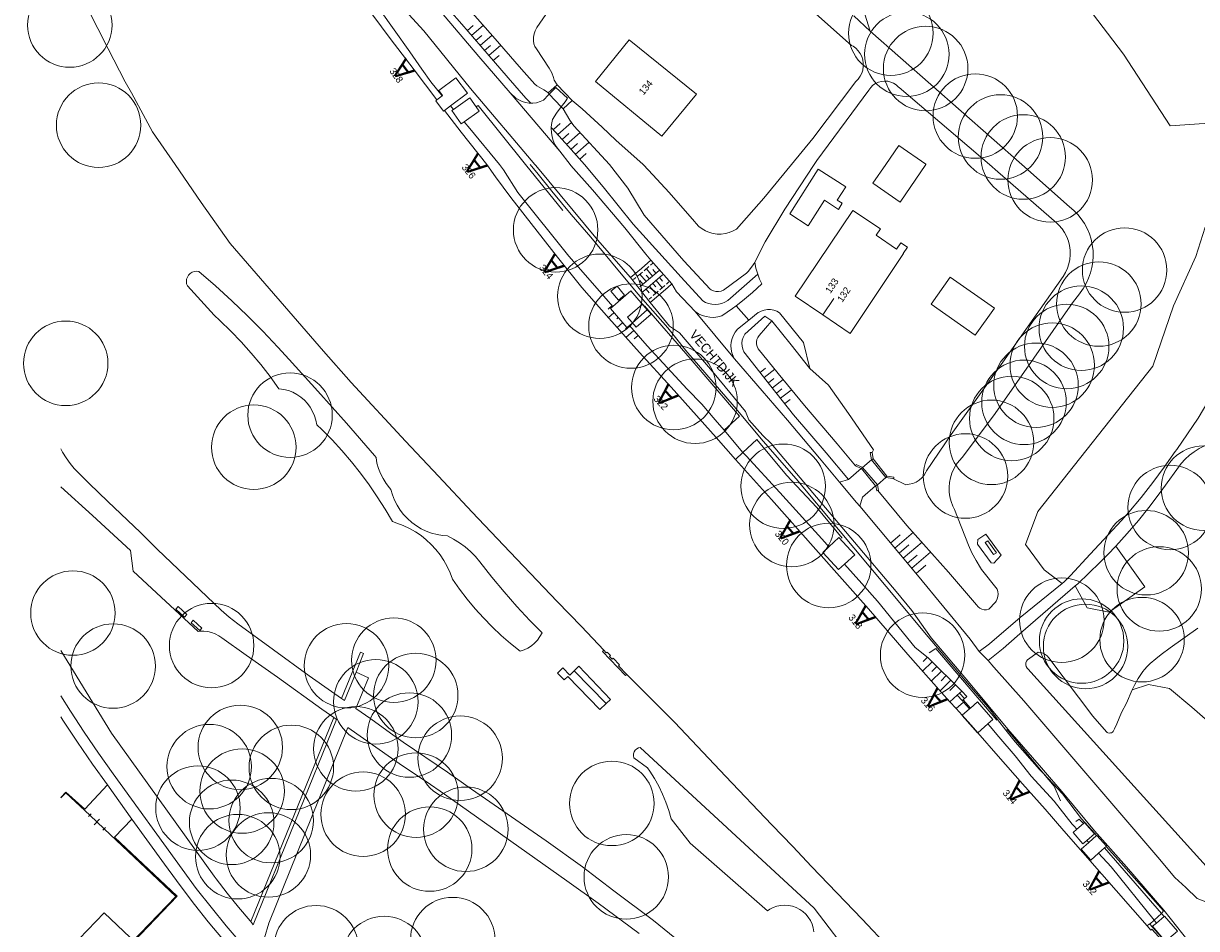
# Model space of a CAD drawing. Header units: metres. Extents: x 134994 to 136506, y 457393 to 459006.
# Tile 103 of 171: x 134994 to 135172, y 458484 to 458621. Entities that reach past the tile are written whole.
import ezdxf
from ezdxf.enums import TextEntityAlignment as Align

# ---------------------------------------------------------------- set-up
doc = ezdxf.new("R2010")
doc.units = ezdxf.units.M
for name, color, linetype, lineweight in [('B-WE-GR-BOOM-S', 250, 'Continuous', 13), ('B-WE-GW_TALUDLIJNEN', 251, 'Continuous', 5), ('B-WE-KG_BEBOUWING', 251, 'Continuous', 20), ('B-WE-KG_BEBOUWING TUSSENMUUR', 251, 'Continuous', 5), ('B-WE-KG_HUISNR', 251, 'Continuous', 5), ('B-WE-KG_ONDERGROND_REST', 251, 'Continuous', 5), ('B-WE-KG_STRAATNAAM', 251, 'Continuous', 5), ('N-WE-KG_BEBOUWING', 250, 'Continuous', 13)]:
    doc.layers.add(name, color=color, linetype=linetype, lineweight=lineweight)
doc.styles.add('Styledgn000', font='dgn000.shx')

# ---------------------------------------------------------------- blocks, each defined once
blk = doc.blocks.new('SGR-BOOM_02')
blk.add_circle((0, 0), 6.4)

msp = doc.modelspace()

# ---------------------------------------------------------------- linework, layer by layer
at = {"layer": 'B-WE-GW_TALUDLIJNEN'}
for p, q in [((135061.58, 458620.32), (135062.48, 458621.09)), ((135062.23, 458619.56), (135064.03, 458621.1)), ((135062.88, 458618.8), (135063.78, 458619.57)), ((135063.53, 458618.04), (135065.33, 458619.59)), ((135064.18, 458617.28), (135065.08, 458618.06)), ((135064.83, 458616.53), (135066.63, 458618.07)), ((135065.49, 458615.77), (135066.39, 458616.54)), ((135075.27, 458604.55), (135077.34, 458606.36)), ((135074.61, 458605.3), (135075.65, 458606.21)), ((135075.93, 458603.8), (135076.96, 458604.7)), ((135076.59, 458603.04), (135078.65, 458604.85)), ((135077.25, 458602.29), (135078.28, 458603.2)), ((135077.91, 458601.54), (135079.97, 458603.35)), ((135078.57, 458600.79), (135079.6, 458601.69)), ((135083.5, 458578.65), (135082.89, 458578.11)), ((135083.77, 458577.56), (135082.94, 458576.83)), ((135084.43, 458576.81), (135084.2, 458576.61)), ((135085.09, 458576.05), (135084.25, 458575.32)), ((135086.13, 458575.63), (135085.52, 458575.1)), ((135086.78, 458574.88), (135085.57, 458573.82)), ((135087.44, 458574.12), (135086.83, 458573.59)), ((135105.95, 458568.52), (135106.75, 458569.15)), ((135106.56, 458567.73), (135108.17, 458569)), ((135107.18, 458566.95), (135107.99, 458567.58)), ((135107.8, 458566.16), (135109.41, 458567.42)), ((135108.42, 458565.38), (135109.22, 458566.01)), ((135109.03, 458564.59), (135110.64, 458565.85)), ((135109.65, 458563.8), (135110.46, 458564.43)), ((135100.47, 458559.75), (135103.33, 458556.4)), ((135126.33, 458541.9), (135129.17, 458544.31)), ((135125.68, 458542.67), (135127.15, 458543.91)), ((135126.97, 458541.14), (135128.44, 458542.38)), ((135127.61, 458540.37), (135130.46, 458542.78)), ((135128.26, 458539.6), (135129.73, 458540.85)), ((135128.9, 458538.84), (135131.76, 458541.26)), ((135129.54, 458538.07), (135131.03, 458539.33)), ((135131.97, 458524.69), (135130.53, 458523.23)), ((135131.26, 458525.39), (135130.61, 458524.72)), ((135133.39, 458523.28), (135131.86, 458521.73)), ((135132.68, 458523.98), (135131.92, 458523.21)), ((135134.82, 458521.88), (135133.22, 458520.26)), ((135134.11, 458522.58), (135133.34, 458521.8)), ((135135.53, 458521.17), (135134.68, 458520.31))]:
    msp.add_line(p, q, dxfattribs=at)
at = {"layer": 'B-WE-GW_TALUDLIJNEN', "flags": 128}
for points in [[(135097.91, 458659.16), (135098.74, 458657.38), (135099.89, 458655.7), (135103.47, 458653.18), (135107.06, 458650.97), (135110.18, 458648.83), (135114.45, 458645.02), (135118.42, 458641.81), (135120.71, 458639.98), (135122.23, 458637.92), (135122.23, 458636.78), (135122.23, 458634.87), (135122.23, 458630.6), (135121.62, 458628.69), (135121.78, 458625.71), (135121.78, 458622.81), (135122.62, 458620.22)], [(135057.78, 458610.42), (135056.05, 458612.52), (135054.67, 458614.45), (135052.85, 458617.06), (135050.47, 458620.41), (135048.39, 458623.38), (135045.59, 458627.45), (135044.68, 458628.72), (135042.73, 458631.25), (135040.33, 458634.3), (135039.52, 458635.35)], [(135056.34, 458626.4), (135058.89, 458623.39), (135060.76, 458621.27), (135063.62, 458617.92), (135067.76, 458613.12), (135070.45, 458610.05), (135071.2, 458609.31)], [(135059.5, 458608.37), (135059.05, 458608.9)], [(135066.46, 458600), (135061.96, 458605.47), (135061.1, 458606.49)], [(135079.3, 458600), (135076.9, 458602.75), (135074.94, 458604.93), (135074.29, 458605.63)], [(135083.62, 458578.51), (135080.2, 458582.42), (135076.94, 458586.11), (135069.2, 458595.75), (135067.07, 458599.22), (135066.46, 458600)], [(135105.56, 458583.4), (135101.02, 458579.43), (135100.59, 458579.16), (135100.12, 458578.96), (135099.63, 458578.84), (135099.12, 458578.79), (135098.61, 458578.83), (135098.12, 458578.94), (135097.65, 458579.13), (135097.26, 458579.36), (135093.98, 458582.95), (135086.71, 458591), (135082.17, 458596.63), (135079.3, 458600)], [(135107.72, 458576.31), (135106.64, 458577.05), (135103.63, 458574.29), (135103.58, 458574.21), (135103.37, 458573.82), (135103.23, 458573.39), (135103.17, 458572.95), (135103.19, 458572.5), (135103.3, 458572.06), (135103.47, 458571.65), (135107.57, 458566.43), (135111, 458562.11), (135115.94, 458556.34), (135119.29, 458552.3)], [(135100.47, 458559.75), (135099.13, 458561.32), (135097.09, 458563.71), (135094.89, 458566), (135088.8, 458572.56), (135086.13, 458575.63)], [(135116.33, 458542.08), (135115.72, 458542.8), (135108.93, 458550.31), (135103.79, 458555.86), (135103.33, 458556.4)], [(135118.71, 458539.47), (135121.32, 458536.53), (135123.73, 458533.85), (135129.39, 458526.82), (135131.39, 458525.26), (135136.49, 458520.23)], [(135172.25, 458529.76), (135168.04, 458526.79), (135166.66, 458525.76), (135165.89, 458525.14), (135165.02, 458524.41), (135164.56, 458523.98), (135164.15, 458523.52), (135163.89, 458523.2), (135163.58, 458522.75), (135163.19, 458522.13), (135162.71, 458521.26), (135162.31, 458520.41)], [(135140.43, 458515.27), (135140.78, 458514.85), (135142.11, 458513.29)], [(135142.11, 458513.29), (135144.57, 458510.41), (135146.97, 458507.35), (135150.48, 458503.54), (135153.22, 458500.08)], [(135153.9, 458499.3), (135153.45, 458499.8), (135153.22, 458500.08)], [(135155.71, 458497.31), (135155.43, 458497.62)], [(135165.62, 458485.52), (135159.09, 458493.63), (135157.19, 458495.67)], [(135165.96, 458485.1), (135165.62, 458485.52)]]:
    msp.add_lwpolyline(points, dxfattribs=at)
at = {"layer": 'B-WE-KG_BEBOUWING', "flags": 128}
for points in [[(135091.05, 458604.3), (135096.3, 458610.69), (135086.09, 458618.89), (135081.01, 458612.57)], [(135056.95, 458609.79), (135057.78, 458610.42), (135057.83, 458610.46), (135057.27, 458611.21), (135059.85, 458613.14), (135061.6, 458610.8), (135059.05, 458608.9), (135058.14, 458608.22), (135057.97, 458608.1), (135056.79, 458609.68)], [(135061.1, 458606.49), (135060.66, 458606.18), (135059.24, 458608.19), (135059.5, 458608.37), (135061.95, 458610.1), (135062.89, 458608.77), (135063.36, 458608.09)], [(135124.96, 458600), (135123.02, 458597.17), (135127.13, 458594.32), (135131.01, 458600), (135131.05, 458600.06), (135126.94, 458602.91)], [(135115.43, 458577.23), (135111.25, 458580.07), (135119.95, 458593.07), (135124.14, 458590.28), (135123.52, 458589.29), (135126.58, 458587.18), (135127.23, 458588.14), (135128.23, 458587.49), (135127.59, 458586.55), (135127.63, 458586.52), (135119.55, 458574.43)], [(135086.13, 458575.63), (135085.75, 458575.3), (135083.24, 458578.18), (135086.33, 458580.87), (135088.84, 458578)], [(135118.71, 458539.47), (135117.81, 458538.64), (135115.42, 458541.24), (135116.33, 458542.08), (135117.87, 458543.49), (135120.26, 458540.88)], [(135136.54, 458516.57), (135136.53, 458516.56), (135138.88, 458513.9), (135138.9, 458513.92), (135140.43, 458515.27), (135141.2, 458515.94), (135138.86, 458518.61), (135137.79, 458517.67), (135137.65, 458517.55)], [(135154.89, 458500.16), (135155.07, 458500.31), (135156.56, 458498.61), (135155.43, 458497.62), (135154.82, 458497.09), (135153.33, 458498.79), (135153.9, 458499.3)], [(135158.36, 458496.71), (135158.09, 458496.47), (135157.19, 458495.67), (135156.02, 458494.63), (135154.55, 458496.28), (135155.71, 458497.31), (135156.88, 458498.36), (135156.91, 458498.38), (135158.38, 458496.73)], [(135169.13, 458483.85), (135167.86, 458482.77), (135167.33, 458482.32), (135165.38, 458484.61), (135165.96, 458485.1), (135167.13, 458486.09), (135167.2, 458486.16), (135169.15, 458483.86)]]:
    msp.add_lwpolyline(points, close=True, dxfattribs=at)
for points in [[(135110.42, 458592.55), (135113.23, 458590.71), (135115.67, 458594.6), (135117.78, 458593.21), (135118.37, 458594.14), (135117.62, 458594.6), (135118.93, 458596.65), (135114.72, 458599.3), (135110.42, 458592.55)], [(135083.33, 458580.84), (135084.25, 458581.59), (135085.38, 458580.2), (135084.46, 458579.45), (135083.33, 458580.84)], [(135131.82, 458578.84), (135134.72, 458582.97), (135141.42, 458578.27), (135138.52, 458574.14), (135131.82, 458578.84)]]:
    msp.add_lwpolyline(points, dxfattribs=at)
at = {"layer": 'B-WE-KG_BEBOUWING TUSSENMUUR'}
msp.add_line((135115.43, 458577.23), (135117.09, 458579.72), dxfattribs=at)
at = {"layer": 'B-WE-KG_ONDERGROND_REST'}
for p, q in [((135047.27, 458628.71), (135054.97, 458620.25)), ((135057.35, 458623.4), (135063.34, 458616.36)), ((135120.1, 458622.52), (135122.62, 458620.22)), ((135062.03, 458611.54), (135054.97, 458620.25)), ((135075.2, 458612.08), (135073.84, 458610.85)), ((135076.76, 458610.05), (135074.96, 458611.67)), ((135077.46, 458609.7), (135075.2, 458612.08)), ((135071.82, 458600), (135062.03, 458611.54)), ((135076.1, 458608.45), (135077.46, 458609.7)), ((135070.4, 458600), (135076.02, 458593.03)), ((135071.93, 458599.87), (135071.82, 458600)), ((135081.3, 458588.6), (135071.93, 458599.87)), ((135086.3, 458582.88), (135081.3, 458588.6)), ((135088.6, 458586.45), (135089.39, 458585.53)), ((135089.31, 458584.74), (135089.68, 458585.05)), ((135089.39, 458585.53), (135092.56, 458581.93)), ((135087.36, 458583.1), (135088.1, 458583.72)), ((135087.69, 458581.48), (135090.61, 458583.94)), ((135088.66, 458582.3), (135087.73, 458583.41)), ((135091.16, 458583.31), (135088.16, 458580.71)), ((135088.34, 458583.92), (135089.07, 458584.54)), ((135089.15, 458582.71), (135088.68, 458583.27)), ((135089.64, 458583.12), (135088.7, 458584.23)), ((135090.12, 458583.53), (135089.66, 458584.09)), ((135086.76, 458582.59), (135087.12, 458582.9)), ((135088.18, 458581.89), (135087.71, 458582.45)), ((135089.16, 458581.58), (135090.11, 458580.48)), ((135089.66, 458582.01), (135090.14, 458581.46)), ((135090.16, 458582.44), (135091.11, 458581.35)), ((135090.66, 458582.88), (135091.14, 458582.33)), ((135091.49, 458581.67), (135090.74, 458581.02)), ((135092.11, 458582.22), (135091.74, 458581.89)), ((135092.56, 458581.93), (135093.26, 458580.71)), ((135088.66, 458581.14), (135089.14, 458580.59)), ((135089.48, 458579.94), (135089.11, 458579.61)), ((135090.49, 458580.81), (135089.73, 458580.16)), ((135104.23, 458576.45), (135102.28, 458578.62)), ((135096.09, 458577.72), (135102.05, 458570.59)), ((135102.19, 458555.34), (135099.26, 458558.64)), ((135126.53, 458535.3), (135107.59, 458557.77)), ((135102.19, 458555.34), (135103.33, 458556.4)), ((135121.45, 458554.13), (135122.78, 458555.28)), ((135123.05, 458555.44), (135122.78, 458555.28)), ((135124.98, 458552.6), (135122.78, 458555.28)), ((135122.89, 458556.4), (135123.05, 458555.44)), ((135123.05, 458555.44), (135125.13, 458552.81)), ((135114.52, 458548.05), (135109.91, 458552.93)), ((135121.25, 458553.98), (135119.29, 458552.3)), ((135121.25, 458553.98), (135120.38, 458554.35)), ((135121.28, 458553.97), (135121.25, 458553.98)), ((135121.28, 458553.97), (135121.45, 458554.13)), ((135123.43, 458551.33), (135121.28, 458553.97)), ((135121.45, 458554.13), (135123.69, 458551.48)), ((135119.29, 458552.3), (135117.96, 458551.88)), ((135123.47, 458551.28), (135123.43, 458551.33)), ((135123.69, 458551.48), (135123.47, 458551.28)), ((135124.98, 458552.6), (135123.69, 458551.48)), ((135125.13, 458552.81), (135124.98, 458552.6)), ((135124.98, 458552.6), (135126.03, 458552.44)), ((135121.01, 458548.23), (135129.77, 458537.8)), ((135145.33, 458531.41), (135151.69, 458536.56)), ((135153.64, 458536.16), (135146.14, 458529.68)), ((135044.73, 458523.09), (135042.96, 458518.82)), ((135082.59, 458518.35), (135077.76, 458523.32)), ((135141.33, 458523.86), (135145.89, 458518.78)), ((135137.51, 458521.63), (135143.44, 458514.49)), ((135134.67, 458518.6), (135135.8, 458519.6)), ((135136.49, 458520.23), (135135.8, 458519.6)), ((135135.8, 458519.6), (135136.56, 458518.78)), ((135136.14, 458519.91), (135136.9, 458519.1)), ((135039.54, 458517.5), (135041.33, 458516.23)), ((135042.96, 458518.82), (135042.52, 458519.13)), ((135135.61, 458517.58), (135134.67, 458518.6)), ((135136.73, 458518.58), (135135.61, 458517.58)), ((135136.68, 458518.9), (135136.56, 458518.78)), ((135136.56, 458518.78), (135136.73, 458518.58)), ((135028.8, 458485.32), (135041.33, 458516.23)), ((135148.87, 458507.74), (135143.31, 458514.47)), ((135143.44, 458514.49), (135148.53, 458508.6)), ((135148.53, 458508.6), (135151.95, 458504.69)), ((135010.76, 458500.82), (135007.07, 458506.02)), ((135151.95, 458504.69), (135156.56, 458499.09)), ((135004.18, 458501.22), (135004.59, 458501.65)), ((135004.39, 458501.43), (135006.55, 458499.38)), ((135004.39, 458501.43), (135006.55, 458499.38)), ((135005.06, 458499.97), (135005.88, 458500.84)), ((135006.35, 458499.16), (135006.76, 458499.59)), ((135156.56, 458499.09), (135161.41, 458493.62)), ((135166.19, 458495.09), (135168.74, 458492.01)), ((135161.41, 458493.62), (135167.1, 458487.04)), ((135164.94, 458484.93), (135165.62, 458485.52)), ((135165.62, 458485.52), (135166.75, 458486.52)), ((135167.1, 458487.04), (135170.9, 458482.21))]:
    msp.add_line(p, q, dxfattribs=at)
at = {"layer": 'B-WE-KG_ONDERGROND_REST', "flags": 128}
for points in [[(135179.05, 458606.62), (135168.06, 458605.87), (135160.96, 458616.72), (135155.45, 458623.95), (135153.9, 458630.76), (135148.93, 458640.69), (135155.33, 458648.64)], [(135056.95, 458609.79), (135053.53, 458614.35), (135049.88, 458619.12), (135044.62, 458626.2), (135043.45, 458627.85), (135041.05, 458631.56), (135039.82, 458633.02), (135038.54, 458634.69)], [(135080.04, 458635.94), (135081.97, 458634.52), (135077.08, 458627.79), (135074.4, 458624.05), (135072.08, 458620.75), (135071.84, 458620.28), (135071.68, 458619.79), (135071.6, 458619.28), (135071.6, 458618.74), (135071.67, 458618.31), (135071.82, 458617.9), (135072.03, 458617.54), (135073.98, 458614.6), (135074.39, 458613.9), (135074.64, 458613.17), (135074.71, 458612.79), (135075.2, 458612.08)], [(135017.3, 458600), (135013.86, 458604.97), (135010.7, 458610.85), (135009.76, 458612.53), (135007.16, 458617.56), (135004.06, 458623.7), (135001.88, 458628.29), (135000, 458632.3)], [(135058.42, 458627.43), (135065.45, 458619.45), (135069.8, 458614.47), (135071.81, 458612.2), (135072.11, 458611.95), (135073.14, 458611.32), (135073.56, 458611.09), (135073.84, 458610.85)], [(135110.67, 458600), (135113.9, 458603.95), (135120.43, 458612.58), (135120.79, 458612.95), (135121.09, 458613.38), (135121.32, 458613.84), (135121.48, 458614.33), (135121.55, 458614.85), (135121.55, 458615.36), (135121.47, 458615.88), (135121.31, 458616.37), (135121.08, 458616.83), (135120.78, 458617.25), (135120.42, 458617.62), (135120, 458617.93), (135119.79, 458618.06), (135109.82, 458626.91)], [(135122.62, 458620.22), (135145.57, 458600)], [(135068.08, 458610.85), (135063.34, 458616.36)], [(135074.96, 458611.67), (135073.99, 458610.68)], [(135140.67, 458600), (135126.97, 458611.67), (135126.9, 458611.75), (135126.55, 458612.07), (135126.15, 458612.32), (135125.71, 458612.51), (135125.25, 458612.62), (135124.77, 458612.65), (135124.3, 458612.6), (135123.84, 458612.48), (135123.41, 458612.28), (135123.02, 458612.01), (135122.68, 458611.67), (135122.4, 458611.29), (135114.52, 458600.63), (135114.11, 458600)], [(135068.08, 458610.85), (135075.58, 458602.05)], [(135068.94, 458610.07), (135068.08, 458610.85)], [(135071.2, 458609.31), (135070.95, 458609.31), (135070.41, 458609.39), (135069.88, 458609.55), (135069.38, 458609.79), (135068.94, 458610.07)], [(135073.99, 458610.68), (135073.86, 458610.55), (135073.1, 458609.77)], [(135073.99, 458610.68), (135073.84, 458610.85)], [(135075.81, 458608.76), (135073.99, 458610.68)], [(135075.81, 458608.76), (135076.37, 458609.5), (135076.76, 458610.05)], [(135064.51, 458600), (135060.65, 458604.91), (135058.14, 458608.22)], [(135062.89, 458608.77), (135063.2, 458608.95), (135070.4, 458600)], [(135073.1, 458609.77), (135072.59, 458609.54), (135072.06, 458609.38), (135071.51, 458609.31), (135071.2, 458609.31)], [(135074.48, 458606.81), (135075.07, 458607.79), (135075.81, 458608.76)], [(135076.1, 458608.45), (135075.81, 458608.76)], [(135076.1, 458608.45), (135077.12, 458606.72), (135077.7, 458605.88), (135083.13, 458600)], [(135088.21, 458600), (135084.08, 458603.7), (135082.01, 458605.67), (135078.97, 458608.44), (135077.46, 458609.7)], [(135074.29, 458605.63), (135074.32, 458606.08), (135074.48, 458606.81)], [(135075.58, 458602.05), (135075.18, 458602.53), (135074.85, 458603.06), (135074.59, 458603.63), (135074.41, 458604.22), (135074.3, 458604.84), (135074.27, 458605.46), (135074.29, 458605.63)], [(135077.15, 458600), (135075.58, 458602.05)], [(135082.23, 458526.42), (135078.88, 458530), (135075.19, 458533.83), (135067.05, 458542.34), (135062.31, 458547.35), (135057.23, 458552.78), (135052.21, 458558.1), (135043.97, 458566.99), (135039.8, 458571.72), (135025.66, 458588.04), (135021.25, 458594.28), (135017.3, 458600)], [(135099.26, 458558.64), (135092.46, 458566.27), (135087.66, 458571.54), (135083.03, 458576.71), (135078.94, 458581.39), (135075.25, 458585.99), (135068.16, 458595.02), (135065.83, 458598.14), (135064.51, 458600)], [(135143.17, 458514.33), (135141.89, 458515.94), (135140.7, 458517.51), (135136.41, 458522.51), (135131.36, 458528.46), (135125, 458536.1), (135117.78, 458544.71), (135111.38, 458552.39), (135106.39, 458558.12), (135102, 458563.33), (135094.69, 458571.83), (135091.93, 458575.25), (135087.41, 458580.41), (135083.4, 458585.2), (135080.28, 458588.99), (135077.32, 458592.46), (135074.38, 458595.98), (135072.3, 458598.54), (135071.08, 458600)], [(135088.6, 458586.45), (135085.45, 458590.44), (135080.56, 458596.18), (135077.26, 458599.86), (135077.15, 458600)], [(135105.11, 458585.19), (135104.64, 458584.48), (135104.11, 458583.82), (135103.88, 458583.57), (135100.37, 458580.98), (135100.01, 458580.84), (135099.63, 458580.78), (135099.24, 458580.79), (135098.86, 458580.88), (135098.51, 458581.05), (135098.37, 458581.15), (135094.38, 458585.41), (135088.37, 458592.36), (135085.91, 458596.44), (135083.13, 458600)], [(135110.67, 458600), (135106.5, 458594.92), (135102.35, 458590.24), (135101.82, 458589.94), (135101.25, 458589.71), (135100.66, 458589.55), (135100.05, 458589.47), (135099.44, 458589.47), (135098.83, 458589.55), (135098.24, 458589.71), (135097.67, 458589.95), (135097.14, 458590.25), (135096.65, 458590.62), (135096.22, 458591.06), (135095.98, 458591.36), (135092.17, 458595.77), (135089.01, 458599.17), (135088.21, 458600)], [(135114.11, 458600), (135109.69, 458593.24), (135106.67, 458588.31), (135105.28, 458585.5), (135105.11, 458585.19)], [(135145.57, 458600), (135152.78, 458593.62), (135153.44, 458593.06), (135154.04, 458592.45), (135154.58, 458591.78), (135155.06, 458591.06), (135155.47, 458590.3), (135155.8, 458589.51), (135156.07, 458588.69), (135156.25, 458587.85), (135156.36, 458587), (135156.38, 458586.14), (135156.33, 458585.28), (135156.19, 458584.43), (135155.98, 458583.59), (135155.69, 458582.78), (135155.33, 458582), (135154.9, 458581.26), (135154.4, 458580.56), (135154.3, 458580.44), (135153.23, 458579.08), (135141.52, 458562.27), (135136.57, 458555.67), (135136.08, 458555.14), (135135.64, 458554.55), (135135.28, 458553.92), (135134.99, 458553.25), (135134.77, 458552.56), (135134.63, 458551.84), (135134.57, 458551.11), (135134.58, 458550.39), (135134.68, 458549.66), (135134.86, 458548.96), (135135.11, 458548.27), (135135.37, 458547.73), (135137.47, 458542.35), (135138.02, 458541.17), (135138.64, 458540.02), (135139.33, 458538.91), (135139.48, 458538.68), (135141.82, 458535.67), (135141.95, 458535.31), (135141.99, 458534.94), (135141.96, 458534.57), (135141.86, 458534.21), (135141.67, 458533.88), (135141.56, 458533.73), (135140.56, 458532.64), (135140.22, 458532.56), (135139.87, 458532.56), (135139.53, 458532.63), (135139.21, 458532.79), (135138.94, 458533.01), (135138.72, 458533.29), (135134.45, 458538.26), (135128.17, 458545.34), (135123.74, 458550.63)], [(135126.03, 458552.44), (135127.99, 458551.5), (135128.53, 458551.56), (135129.05, 458551.7), (135129.54, 458551.91), (135130, 458552.2), (135130.4, 458552.54), (135130.76, 458552.95), (135131.05, 458553.4), (135131.14, 458553.6), (135134.86, 458559.09), (135142.67, 458570.08), (135151.83, 458583.05), (135152.19, 458583.65), (135152.49, 458584.29), (135152.71, 458584.95), (135152.85, 458585.64), (135152.91, 458586.34), (135152.9, 458587.04), (135152.8, 458587.73), (135152.63, 458588.41), (135152.38, 458589.07), (135152.05, 458589.69), (135151.66, 458590.27), (135151.2, 458590.8), (135150.81, 458591.18), (135141.95, 458598.9), (135140.67, 458600)], [(135184.01, 458592.71), (135176.68, 458591.76), (135173.34, 458590.53), (135171.93, 458586.08), (135168.54, 458578.59), (135165.44, 458569.45), (135148.02, 458547.43), (135146.14, 458542.47), (135148.93, 458538.62), (135151.69, 458536.56)], [(135184.01, 458592.71), (135183.12, 458589.08), (135181, 458581.34), (135178.92, 458575.62), (135178.09, 458573.3), (135177.18, 458571.02), (135176.2, 458568.76), (135175.15, 458566.54), (135174.62, 458565.48), (135173.77, 458564.04), (135172.26, 458561.59), (135170.68, 458559.19), (135169.04, 458556.84), (135168.82, 458556.53), (135167.15, 458554.16), (135165.43, 458551.83), (135163.64, 458549.56), (135161.78, 458547.33), (135160.67, 458546.06), (135155.92, 458541), (135152.93, 458537.75), (135151.98, 458536.8), (135151.69, 458536.56)], [(135086.3, 458582.88), (135087.95, 458584.28), (135089.39, 458585.53)], [(135105.56, 458583.4), (135105.3, 458584.29), (135105.11, 458585.19)], [(135019.17, 458581.61), (135019.05, 458581.94), (135019.01, 458582.28), (135019.05, 458582.63), (135019.17, 458582.96), (135019.35, 458583.26), (135019.6, 458583.51), (135019.9, 458583.69), (135020.23, 458583.8), (135020.58, 458583.83), (135020.92, 458583.79), (135023.43, 458581.61), (135025.88, 458579.38), (135028.27, 458577.09), (135030.61, 458574.74), (135032.89, 458572.34), (135034.58, 458570.49), (135038.94, 458565.69), (135043.25, 458560.83), (135047.49, 458555.92), (135047.74, 458555.63), (135047.89, 458554.79), (135048.13, 458553.97), (135048.44, 458553.18), (135048.82, 458552.42), (135049.27, 458551.7), (135049.79, 458551.02), (135050, 458550.79), (135050.24, 458549.96), (135050.56, 458549.16), (135050.95, 458548.4), (135051.4, 458547.67), (135051.93, 458546.99), (135052.51, 458546.36), (135053.15, 458545.79), (135053.85, 458545.28), (135054.58, 458544.84), (135055.35, 458544.47), (135056.16, 458544.17), (135056.99, 458543.94), (135057.83, 458543.8), (135058.56, 458543.74), (135059.49, 458543.25), (135060.39, 458542.69), (135061.24, 458542.07), (135062.04, 458541.38), (135062.79, 458540.64), (135063.48, 458539.84), (135065.31, 458537.5), (135067.16, 458535.26)], [(135105.56, 458583.4), (135105.85, 458582.65), (135106.19, 458581.93), (135104.76, 458580.62), (135103.27, 458579.38), (135102.28, 458578.62)], [(135033.79, 458565.95), (135033.09, 458566.05), (135033.02, 458566.05), (135031.69, 458567.9), (135030.3, 458569.7), (135028.83, 458571.44), (135027.32, 458573.14), (135025.74, 458574.78), (135024.1, 458576.36), (135023.21, 458577.18), (135019.17, 458581.61)], [(135089.26, 458579.09), (135086.3, 458582.88)], [(135092.56, 458581.93), (135091.96, 458581.36), (135089.56, 458579.34), (135089.26, 458579.09)], [(135096.09, 458577.72), (135093.26, 458580.71)], [(135100.47, 458559.75), (135102.8, 458561.9), (135095.35, 458570.64), (135088.41, 458578.61)], [(135089.26, 458579.09), (135092.22, 458575.52), (135093.71, 458574.49), (135098.95, 458568.33), (135103.69, 458562.58), (135104.23, 458561.34), (135106.33, 458558.94), (135107.59, 458557.77)], [(135102.28, 458578.62), (135101.73, 458578.2), (135100.11, 458577.07), (135099.53, 458576.92), (135098.93, 458576.86), (135098.33, 458576.88), (135097.73, 458576.97), (135097.15, 458577.15), (135096.6, 458577.4), (135096.09, 458577.72)], [(135104.23, 458576.45), (135105.63, 458577.57), (135105.66, 458577.59), (135106.08, 458577.81), (135106.55, 458577.96), (135107.02, 458578.03), (135107.51, 458578.03), (135107.98, 458577.94), (135108.44, 458577.78), (135108.86, 458577.54), (135112.52, 458573.04), (135113.45, 458569.12)], [(135102.05, 458570.59), (135101.85, 458570.98), (135101.66, 458571.49), (135101.54, 458572.03), (135101.51, 458572.57), (135101.55, 458573.12), (135101.68, 458573.65), (135101.88, 458574.16), (135102.15, 458574.63), (135102.49, 458575.06), (135104.23, 458576.45)], [(135107.72, 458576.31), (135105.78, 458574.12), (135105.57, 458573.83), (135105.42, 458573.49), (135105.36, 458573.14), (135105.37, 458572.77), (135105.46, 458572.42), (135105.63, 458572.1), (135108.67, 458568.34), (135112.65, 458563.49), (135117.6, 458557.71), (135120.38, 458554.35)], [(135107.72, 458576.31), (135110.64, 458572.69), (135113.45, 458569.12)], [(135102.05, 458570.59), (135106.22, 458565.73), (135110.05, 458561.28), (135114.94, 458555.51), (135117.96, 458551.88)], [(135122.89, 458556.4), (135123.08, 458556.79), (135119.34, 458562.31), (135116.27, 458566.6), (135113.45, 458569.12)], [(135067.16, 458535.26), (135069.08, 458533.07), (135071.05, 458530.94), (135072.89, 458529.05), (135072.58, 458528.49), (135072.2, 458527.97), (135071.77, 458527.51), (135071.27, 458527.1), (135070.74, 458526.75), (135070.16, 458526.48), (135069.6, 458526.29), (135068.12, 458527.46), (135066.69, 458528.68), (135065.32, 458529.97), (135064, 458531.31), (135062.74, 458532.71), (135061.53, 458534.16), (135060.39, 458535.66), (135059.33, 458537.19), (135058.97, 458538.16), (135058.54, 458539.1), (135058.03, 458540), (135057.46, 458540.86), (135056.82, 458541.68), (135056.12, 458542.44), (135055.36, 458543.15), (135054.56, 458543.79), (135053.7, 458544.37), (135052.8, 458544.89), (135051.87, 458545.33), (135050.9, 458545.7), (135050.22, 458545.91), (135049.11, 458547.81), (135047.93, 458549.68), (135046.69, 458551.5), (135045.38, 458553.27), (135044.01, 458554.99), (135042.58, 458556.67), (135041.08, 458558.29), (135039.53, 458559.85), (135038.76, 458560.59), (135038.63, 458561.28), (135038.43, 458561.96), (135038.14, 458562.61), (135037.79, 458563.23), (135037.37, 458563.8), (135036.89, 458564.32), (135036.35, 458564.78), (135035.76, 458565.18), (135035.13, 458565.51), (135034.47, 458565.76), (135033.79, 458565.95)], [(135103.33, 458556.4), (135105.43, 458558.34), (135109.91, 458552.93)], [(135042.52, 458519.13), (135041.01, 458520.19), (135037.63, 458522.53), (135026.8, 458530.41), (135025.48, 458531.44), (135024.28, 458532.48), (135014.58, 458541.76), (135012.08, 458544.28), (135007.11, 458548.98), (135004.31, 458551.71), (135002.04, 458553.98), (135001.39, 458554.74), (135000.79, 458555.56), (135000.26, 458556.42), (135000, 458556.92)], [(135174.42, 458557.75), (135173.84, 458557.62), (135173.25, 458557.38), (135172.45, 458556.98), (135171.7, 458556.5), (135170.98, 458555.97), (135170.32, 458555.36), (135169.72, 458554.71), (135166.92, 458550.88), (135166.38, 458550.13), (135164.83, 458548.07), (135163.22, 458546.06), (135161.55, 458544.1), (135159.82, 458542.19)], [(135134.67, 458518.6), (135133.38, 458520.03), (135128.28, 458525.77), (135122.33, 458532.71), (135114.39, 458541.7), (135107.64, 458549.27), (135102.19, 458555.34)], [(135122.78, 458555.28), (135122.6, 458556.38), (135122.89, 458556.4)], [(135121.45, 458554.13), (135120.47, 458554.54), (135120.38, 458554.35)], [(135039.54, 458517.5), (135032.82, 458522.34), (135028.08, 458525.66), (135024.39, 458528.28), (135023.92, 458528.63), (135023.39, 458528.91), (135022.84, 458529.13), (135022.26, 458529.27), (135021.67, 458529.32), (135021.07, 458529.3), (135020.8, 458529.27), (135010.95, 458538.41), (135010.57, 458541.52), (135004.78, 458546.84), (135000, 458551.18)], [(135117.96, 458551.88), (135120.52, 458548.8), (135121.01, 458548.23)], [(135123.43, 458551.33), (135121.44, 458549.62), (135121.01, 458548.23)], [(135123.47, 458551.28), (135123.61, 458550.6), (135123.74, 458550.63)], [(135123.69, 458551.48), (135123.84, 458550.64), (135123.74, 458550.63)], [(135125.13, 458552.81), (135126.2, 458552.67), (135126.16, 458552.42), (135126.03, 458552.44)], [(135114.52, 458548.05), (135118.35, 458543.39)], [(135138.86, 458542.52), (135138.9, 458543.22), (135140.14, 458544), (135142.43, 458540.81), (135141.31, 458539.62), (135140.94, 458539.66), (135138.86, 458542.52)], [(135140, 458542.73), (135141.3, 458540.91), (135141.71, 458541.2), (135140.41, 458543.02), (135140, 458542.73)], [(135159.82, 458542.19), (135158.61, 458540.93), (135157.38, 458539.7), (135154.06, 458536.48), (135153.64, 458536.16)], [(135153.64, 458536.16), (135155.49, 458532.84), (135158.78, 458532.19), (135164.19, 458536.01), (135159.82, 458542.19)], [(135137.73, 458528.12), (135129.77, 458537.8)], [(135137.51, 458521.63), (135131.84, 458528.29), (135128.93, 458532.44), (135126.53, 458535.3)], [(135019.07, 458531.83), (135017.75, 458533.03), (135017.41, 458532.66), (135018.73, 458531.46), (135019.07, 458531.83)], [(135021.37, 458529.77), (135020.06, 458530.96), (135019.72, 458530.59), (135021.03, 458529.4), (135021.37, 458529.77)], [(135145.33, 458531.41), (135140.65, 458527.41), (135139.11, 458526.21)], [(135139.11, 458526.21), (135137.73, 458528.12)], [(135146.14, 458529.68), (135142.74, 458526.69), (135140.48, 458524.87)], [(135000, 458526.38), (135007.66, 458513.85), (135023.2, 458492.21), (135023.53, 458491.77), (135025.19, 458489.6), (135026.92, 458487.48), (135028.7, 458485.41), (135028.8, 458485.32)], [(135085.73, 458522.77), (135085.51, 458522.58), (135082.04, 458526.22), (135082.23, 458526.42)], [(135082.23, 458526.42), (135082.62, 458526.01), (135082.77, 458526.15), (135083.25, 458525.63), (135083.13, 458525.48), (135083.51, 458525.09), (135083.66, 458525.22), (135084.64, 458524.21), (135084.48, 458524.08), (135085.73, 458522.77)], [(135131.54, 458526.03), (135132.54, 458526.7), (135141.77, 458515.82)], [(135042.52, 458519.13), (135045.37, 458526.14), (135045.85, 458525.95), (135044.73, 458523.09)], [(135139.11, 458526.21), (135140.48, 458524.87)], [(135140.48, 458524.87), (135141.33, 458523.86)], [(135148.07, 458526.11), (135146.41, 458524.98), (135146.26, 458524.76), (135146.17, 458524.5), (135146.17, 458524.22), (135146.25, 458523.96), (135146.39, 458523.73), (135146.5, 458523.62), (135173.96, 458493.19), (135174.25, 458492.94), (135174.58, 458492.75), (135174.95, 458492.64), (135175.33, 458492.6), (135175.71, 458492.65), (135176.07, 458492.77), (135176.35, 458492.94), (135179.3, 458494.74), (135183.83, 458495.78)], [(135162.31, 458520.41), (135161.42, 458518.4), (135160.69, 458516.98), (135159.97, 458515.28), (135159.63, 458514.54), (135159.41, 458514.13), (135159.3, 458514.01), (135159.14, 458513.92), (135159.01, 458513.89), (135158.84, 458513.87), (135158.62, 458513.9), (135158.52, 458513.95), (135158.42, 458514.04), (135156.33, 458516.44), (135149.64, 458525.26), (135149.41, 458525.56), (135149.11, 458525.8), (135148.78, 458525.98), (135148.41, 458526.08), (135148.07, 458526.11)], [(135044.71, 458517.6), (135046.59, 458522.24), (135044.73, 458523.09)], [(135082.59, 458518.35), (135081.64, 458517.43), (135076.79, 458522.43), (135076.24, 458521.95), (135075.24, 458522.97), (135076.02, 458523.78), (135077.1, 458522.67), (135077.76, 458523.32)], [(135082.59, 458518.35), (135083.24, 458518.98), (135078.46, 458524.01), (135077.76, 458523.32)], [(135216.48, 458384.86), (135205.06, 458397.01), (135200.81, 458401.51), (135196.92, 458405.71), (135189.95, 458413.19), (135183.07, 458420.48), (135177.15, 458426.84), (135172.46, 458432), (135169.37, 458435.31), (135164.56, 458440.34), (135160.67, 458444.44), (135150.72, 458455.03), (135146.34, 458459.77), (135142.12, 458464.29), (135134.22, 458472.4), (135125.46, 458481.35), (135121.37, 458485.66), (135113.73, 458493.66), (135110.86, 458496.7), (135107.69, 458499.96), (135100.7, 458507.33), (135093.02, 458515.5), (135088.96, 458519.53), (135085.73, 458522.77)], [(135179.21, 458508.38), (135177.79, 458511.18), (135174.96, 458514.61), (135171.3, 458517.82), (135167.95, 458520.64), (135164.74, 458521.25), (135162.31, 458520.41)], [(135040.57, 458466.85), (135027.78, 458481.47), (135025.05, 458484.67), (135022.75, 458487.48), (135020.52, 458490.34), (135018.36, 458493.25), (135007.93, 458507.7), (135005.7, 458510.82), (135003.54, 458514), (135001.44, 458517.22), (135000, 458519.53)], [(135136.49, 458520.23), (135137.24, 458519.42), (135136.68, 458518.9)], [(135093, 458482.85), (135089.77, 458485.47), (135083.75, 458489.98), (135079, 458493.59), (135073.5, 458497.53), (135064.99, 458503.48), (135062.21, 458505.39), (135058.55, 458507.95), (135051.86, 458512.48), (135049.93, 458513.86), (135046.97, 458516.02), (135044.71, 458517.6)], [(135136.54, 458516.57), (135135.61, 458517.58)], [(135136.68, 458518.9), (135137.79, 458517.67)], [(135136.73, 458518.58), (135137.65, 458517.55)], [(135145.89, 458518.78), (135166.19, 458495.09)], [(135007.07, 458506.02), (135004.8, 458509.19), (135002.53, 458512.49), (135000.32, 458515.84), (135000, 458516.34)], [(135041.33, 458516.23), (135041.77, 458515.92), (135029.14, 458484.84), (135028.8, 458485.32)], [(135138.9, 458513.92), (135137.9, 458515.07), (135136.54, 458516.57)], [(135043.11, 458468.6), (135030.85, 458482.88), (135031.49, 458485.06), (135043.48, 458514.72), (135050.1, 458510.05)], [(135151.94, 458499.05), (135149.13, 458502.35), (135145.65, 458506.21), (135142.01, 458510.36), (135138.9, 458513.92)], [(135148.87, 458507.74), (135148.27, 458508.37), (135144.54, 458512.57), (135143.17, 458514.33)], [(135087.77, 458511.7), (135087.52, 458511.64), (135087.25, 458511.5), (135087.02, 458511.29), (135086.85, 458511.03), (135086.76, 458510.74), (135086.74, 458510.44), (135086.81, 458510.14), (135088.85, 458508.6), (135089.2, 458508.1), (135089.92, 458506.98), (135090.57, 458505.82), (135091.15, 458504.62), (135091.65, 458503.39), (135092.08, 458502.14), (135092.44, 458500.86), (135095.35, 458497.18), (135107.05, 458486.97), (135107.38, 458487.18), (135107.91, 458487.45), (135108.47, 458487.64), (135109.05, 458487.76), (135109.65, 458487.8), (135110.24, 458487.76), (135110.83, 458487.64), (135111.39, 458487.44), (135111.92, 458487.17), (135112.41, 458486.83), (135112.85, 458486.43), (135113.23, 458485.97), (135113.55, 458485.47), (135113.8, 458484.93), (135113.97, 458484.35), (135114.07, 458483.77)], [(135120.13, 458479.48), (135114.13, 458487.37), (135087.77, 458511.7)], [(135087.61, 458483.49), (135081.38, 458488.09), (135076.67, 458491.51), (135058.13, 458504.6), (135055.32, 458506.55), (135051.76, 458508.89), (135050.1, 458510.05)], [(135148.87, 458507.74), (135150.46, 458505.82), (135151.43, 458503.63)], [(135156.62, 458498.66), (135154.63, 458500.87), (135151.75, 458504.66), (135148.87, 458507.74)], [(135007.07, 458506.02), (135003.62, 458502.33), (135000.74, 458504.91), (135000, 458504.13)], [(135000, 458504.04), (135000.74, 458504.82), (135004.39, 458501.43)], [(135010.76, 458500.82), (135008.15, 458498.1), (135017.6, 458489.15), (135005.46, 458476.43)], [(135010.76, 458500.82), (135015.72, 458494.04), (135016.26, 458493.27), (135018.22, 458490.56), (135020.24, 458487.9), (135022.33, 458485.28), (135024.48, 458482.72), (135026.7, 458480.19)], [(135154.89, 458500.16), (135154.28, 458500.85), (135153.75, 458500.5)], [(135006.55, 458499.38), (135017.4, 458489.14), (135005.33, 458476.57)], [(135164.55, 458484.68), (135157.71, 458492.51), (135151.94, 458499.05)], [(135156.88, 458498.36), (135156.62, 458498.66)], [(135166.75, 458486.52), (135158.09, 458496.47)], [(135166.75, 458486.52), (135167.02, 458486.94), (135160.18, 458494.67), (135158.36, 458496.71)], [(135175.41, 458487.18), (135174.11, 458488.08), (135172.11, 458488.83), (135170.41, 458490.46), (135168.74, 458492.01)], [(135006.74, 458478.96), (135010.49, 458482.91), (135006.55, 458486.66), (135002.8, 458482.71), (135006.74, 458478.96)], [(135167.13, 458486.09), (135166.75, 458486.52)], [(135164.55, 458484.68), (135164.89, 458484.98), (135164.94, 458484.93)], [(135164.55, 458484.68), (135165.11, 458484.04), (135165.27, 458484.19), (135166.76, 458482.5), (135166.6, 458482.37), (135167.19, 458481.71)], [(135164.94, 458484.93), (135167.53, 458482.03), (135167.19, 458481.71)]]:
    msp.add_lwpolyline(points, dxfattribs=at)
at = {"layer": 'N-WE-KG_BEBOUWING', "flags": 128}
msp.add_lwpolyline([(135088.09, 458578.86), (135089.4, 458577.35), (135087.14, 458575.38), (135085.83, 458576.88), (135088.09, 458578.86)], dxfattribs=at)

# ---------------------------------------------------------------- block references
at = {"layer": 'B-WE-GR-BOOM-S'}
for p in [(135001.35, 458621.14), (135125.74, 458619.91), (135128.15, 458616.72), (135131, 458614.55), (135138.52, 458607.35), (135005.72, 458605.97), (135142.35, 458604.18), (135145.79, 458601.15), (135149.87, 458597.68), (135074.95, 458590.11), (135161.14, 458584.02), (135081.65, 458580.05), (135157.24, 458578.87), (135086.37, 458575.54), (135154.58, 458575.21), (135152.37, 458572.45), (135000.74, 458569.89), (135150.18, 458569.62), (135092.85, 458566.22), (135147.72, 458566.57), (135096.07, 458564.14), (135145.9, 458563.98), (135034.72, 458562.04), (135144.04, 458561.54), (135140.97, 458557.92), (135029.23, 458557.18), (135137.03, 458552.82), (135109.43, 458551.27), (135173.08, 458550.98), (135168.04, 458548.05), (135110.73, 458545.47), (135164.41, 458541.2), (135116.32, 458539.27), (135166.39, 458535.71), (135001.83, 458532.06), (135151.62, 458530.97), (135022.84, 458527.13), (135154.63, 458527.82), (135155.23, 458527), (135163.78, 458528.03), (135130.54, 458525.68), (135007.92, 458524.03), (135043.27, 458524.08), (135050.44, 458524.91), (135047.71, 458518.62), (135053.76, 458519.58), (135052.8, 458513.58), (135027.18, 458511.7), (135044.69, 458511.5), (135060.49, 458510.07), (135022.48, 458508.79), (135034.91, 458508.68), (135027.46, 458505.09), (135053.81, 458504.48), (135020.77, 458502.51), (135083.47, 458503.22), (135025.88, 458500.35), (135031.86, 458500.61), (135045.79, 458501.58), (135061.35, 458499.3), (135026.8, 458495.15), (135031.44, 458495.41), (135055.88, 458496.3), (135085.65, 458492.09), (135059.36, 458482.59), (135038.66, 458481.36), (135048.98, 458479.72)]:
    msp.add_blockref('SGR-BOOM_02', p, dxfattribs=at)

# ---------------------------------------------------------------- texts
at = {"layer": 'B-WE-KG_HUISNR', "style": 'Styledgn000'}
for rotation, p in [(126.8419, (135053.01, 458615.19)), (128.2098, (135063.88, 458600.76)), (128.7888, (135075.57, 458585.58)), (132.3039, (135092.81, 458565.89)), (130.6962, (135111.27, 458545.33)), (130.5714, (135122.67, 458532.32)), (132.0707, (135133.57, 458519.87)), (132.047, (135146, 458505.83)), (131.1185, (135158.05, 458492.12))]:
    msp.add_text('A', height=3, rotation=rotation, dxfattribs=at).set_placement(p, align=Align.CENTER)
at = {"layer": 'B-WE-KG_HUISNR', "linetype": 'Continuous', "style": 'Styledgn000'}
for s, rotation, p in [('328', 305.4092, (135051.5, 458612.55)), ('326', 308.4834, (135062.52, 458598.05)), ('324', 309.3308, (135074.27, 458582.85)), ('322', 312.7435, (135091.69, 458563.06)), ('320', 310.2071, (135110, 458542.56)), ('318', 309.0696, (135121.12, 458529.85)), ('316', 311.2373, (135132.12, 458517.35)), ('314', 310.943, (135144.53, 458503.31)), ('312', 311.673, (135156.65, 458489.57))]:
    msp.add_text(s, height=1.054, rotation=rotation, dxfattribs=at).set_placement(p, align=Align.MIDDLE_RIGHT)
for s, rotation, p in [('134', 50.4831, (135087.85, 458610.78)), ('133', 55.793, (135116.13, 458580.68)), ('132', 55.793, (135117.93, 458579.34))]:
    msp.add_text(s, height=1.054, rotation=rotation, dxfattribs=at).set_placement(p, align=Align.MIDDLE_LEFT)
at = {"layer": 'B-WE-KG_STRAATNAAM', "style": 'Styledgn000'}
msp.add_text('VECHTDIJK', height=1.4, rotation=310.1618, dxfattribs=at).set_placement((135098.48, 458570.22), align=Align.CENTER)

doc.saveas('drawing.dxf')
